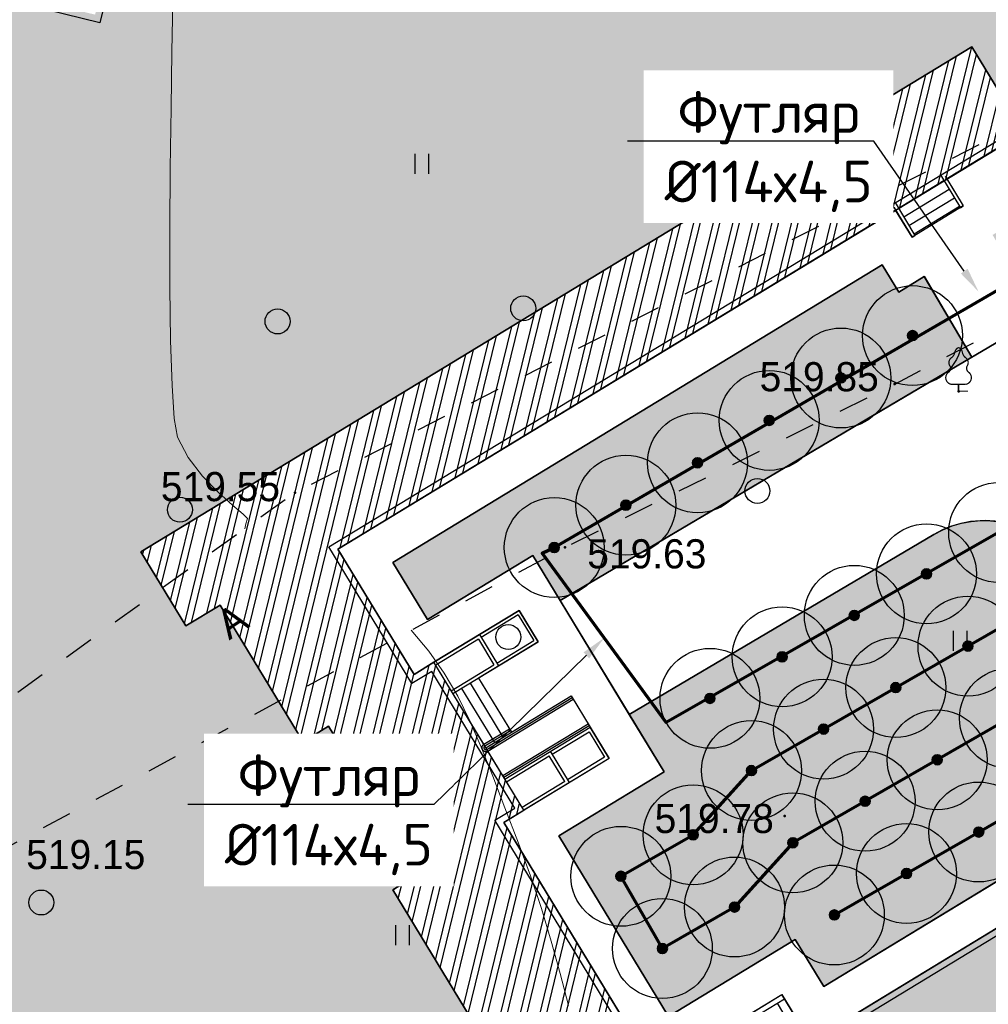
# Model space of a CAD drawing. Header units: millimetres. Extents: x -76021 to 1074922, y 19208 to 400534.
# Tile 67 of 109: x 169546 to 198638, y 236961 to 266519. Entities that reach past the tile are written whole.
import ezdxf
from ezdxf import colors
from ezdxf.entities.mleader import LeaderData, LeaderLine
from ezdxf.math import Vec2, Vec3

# ---------------------------------------------------------------- set-up
doc = ezdxf.new("R2010")
doc.units = ezdxf.units.MM
doc.linetypes.add('Д_ТРОТ_ТРУБА', pattern=[3, 1.5, -1.5])
doc.linetypes.add('ДОРОГИ_СТРОЯЩ', pattern=[9, 8, -1])
for name, color, linetype in [('(004) Точки рельефа', 7, 'Continuous'), ('(022) Возд. Линии', 7, 'Continuous'), ('(025) Дорога', 7, 'Continuous'), ('(031) Горизонтали', 42, 'Continuous'), ('(036) Растительность', 7, 'Continuous'), ('(038) Деревья', 7, 'Continuous')]:
    doc.layers.add(name, color=color, linetype=linetype)
doc.layers.add('В3', color=5, linetype='производственный водопровод', lineweight=50)
doc.styles.add('BM-431', font='txt')
doc.styles.add('D-431', font='txt')
doc.styles.add('GOST', font='isocpeur.ttf')
doc.styles.get("Standard").update_dxf_attribs({"font": 'arial.ttf'})
doc.linetypes.add('производственный водопровод', pattern='A,5,-0.5,["В3",Standard,S=0.7,R=0,X=0,Y=-0.35],-2', length=7.5)

# ---------------------------------------------------------------- blocks, each defined once
blk = doc.blocks.new('A$C2cdd6916')
h = blk.add_hatch(color=1)
h.dxf.hatch_style = 1
h.paths.add_polyline_path([(16401.238, -4652.593), (12042.877, -7301.119), (10692.648, -5079.21), (11718.144, -4456.027), (9225.414, -354.04), (9994.537, 113.347), (7294.079, 4557.166), (6524.956, 4089.779), (4032.226, 8191.765), (3006.729, 7568.583), (1656.5, 9790.492), (26610.253, 24954.602), (28168.21, 22390.86), (31159.242, 24208.476), (35090.313, 26597.342), (27092.803, 39757.883), (26750.971, 39550.156), (23865.782, 40254.206), (20705.813, 41025.308), (19934.711, 37865.339), (16774.743, 38636.441), (16003.641, 35476.472), (12843.672, 36247.575), (12072.57, 33087.606), (8912.601, 33858.708), (8141.499, 30698.739), (4981.531, 31469.841), (4210.429, 28309.873), (1050.46, 29080.975), (279.358, 25921.006), (-2880.611, 26692.108), (-3651.713, 23532.14), (-4355.763, 20646.951), (-16319.891, 13376.488), (-19205.079, 14080.537), (-22365.048, 14851.639), (-23136.15, 11691.671), (-26296.119, 12462.773), (-27067.221, 9302.804), (-30227.189, 10073.906), (-30998.291, 6913.938), (-34158.26, 7685.04), (-34929.362, 4525.071), (-38089.331, 5296.173), (-38860.433, 2136.205), (-42020.401, 2907.307), (-42791.503, -252.662), (-45951.472, 518.44), (-46722.574, -2641.528), (-47426.624, -5526.717), (-47768.456, -5734.445), (-39770.946, -18894.986), (-32848.844, -14688.503), (-34406.8, -12124.761), (-9453.047, 3039.348), (-8102.818, 817.438), (-9128.315, 194.256), (-6635.585, -3907.731), (-7404.707, -4375.118), (-4704.249, -8818.937), (-3935.127, -8351.55), (-1442.396, -12453.537), (-416.9, -11830.354), (933.329, -14052.264), (-3425.032, -16700.79), (-1867.075, -19264.531), (-17591.358, -28819.998), (-15929.538, -31554.655), (-15758.622, -31450.792), (-14927.712, -32818.121), (-15440.46, -33129.712), (-13674.776, -36035.286), (-13162.028, -35723.695), (-12331.118, -37091.024), (-12502.034, -37194.887), (-12294.306, -37536.72), (-10840.214, -39929.545), (952.998, -32762.946), (1160.726, -33104.778), (5091.797, -30715.911), (5507.252, -31399.576), (10207.445, -28543.322), (9791.99, -27859.658), (12013.899, -26509.429), (12844.81, -27876.758), (18826.874, -24241.526), (17995.963, -22874.197), (20217.873, -21523.968), (20633.328, -22207.633), (25333.521, -19351.379), (24918.066, -18667.715), (28849.137, -16278.848), (28641.409, -15937.016), (40434.621, -8770.416), (38772.801, -6035.759), (38601.885, -6139.622), (37770.975, -4772.293), (38283.723, -4460.702), (36518.039, -1555.128), (36005.291, -1866.719), (35174.381, -499.39), (35345.297, -395.527), (35137.569, -53.694), (33683.477, 2339.131), (17959.194, -7216.335)])
h = blk.add_hatch()
h.set_pattern_fill('ANSI32', color=1, scale=60, angle=31.2865699)
h.set_pattern_definition([(76.28657, (-422045.4, -371330.9), (-555.2086, 135.48314), []), (76.28657, (-421815.2, -371191), (-555.2086, 135.48314), [])])
edge = h.paths.add_edge_path()
edge.add_line((12558.278, 1671.303), (13156.485, 2034.826))
edge.add_line((13156.485, 2034.826), (12076.302, 3812.354))
edge.add_arc((12013.983, 3914.903), 120, 121.2865699, 301.2865699, ccw=False)
edge.add_line((11951.665, 4017.453), (10456.027, 6478.645))
edge.add_line((10456.027, 6478.645), (9857.821, 6115.122))
edge.add_line((9857.821, 6115.122), (7572.818, 9875.277))
edge.add_line((7572.818, 9875.277), (28168.21, 22390.86))
edge.add_line((28168.21, 22390.86), (26610.253, 24954.602))
edge.add_line((26610.253, 24954.602), (1656.5, 9790.492))
edge.add_line((1656.5, 9790.492), (3006.729, 7568.583))
edge.add_line((3006.729, 7568.583), (4032.226, 8191.765))
edge.add_line((4032.226, 8191.765), (6524.956, 4089.779))
edge.add_line((6524.956, 4089.779), (7294.079, 4557.166))
edge.add_line((7294.079, 4557.166), (9994.537, 113.347))
edge.add_line((9994.537, 113.347), (9225.414, -354.04))
edge.add_line((9225.414, -354.04), (11718.144, -4456.027))
edge.add_line((11718.144, -4456.027), (10692.648, -5079.21))
edge.add_line((10692.648, -5079.21), (12042.877, -7301.119))
edge.add_line((12042.877, -7301.119), (16401.238, -4652.593))
edge.add_line((16401.238, -4652.593), (12558.278, 1671.303))
edge = h.paths.add_edge_path()
edge.add_line((-3935.127, -8351.55), (-4704.249, -8818.937))
edge.add_line((-4704.249, -8818.937), (-7404.707, -4375.118))
edge.add_line((-7404.707, -4375.118), (-6635.585, -3907.731))
edge.add_line((-6635.585, -3907.731), (-9128.315, 194.256))
edge.add_line((-9128.315, 194.256), (-8102.818, 817.438))
edge.add_line((-8102.818, 817.438), (-9453.047, 3039.348))
edge.add_line((-9453.047, 3039.348), (-34406.8, -12124.761))
edge.add_line((-34406.8, -12124.761), (-32848.844, -14688.503))
edge.add_line((-32848.844, -14688.503), (-12253.452, -2172.92))
edge.add_line((-12253.452, -2172.92), (-9968.449, -5933.074))
edge.add_line((-9968.449, -5933.074), (-10566.655, -6296.598))
edge.add_line((-10566.655, -6296.598), (-9071.017, -8757.79))
edge.add_arc((-9008.699, -8860.339), 120, -58.7134301, 121.2865699, ccw=False)
edge.add_line((-8946.381, -8962.889), (-7866.197, -10740.417))
edge.add_line((-7866.197, -10740.417), (-7267.991, -10376.893))
edge.add_line((-7267.991, -10376.893), (-3425.032, -16700.79))
edge.add_line((-3425.032, -16700.79), (933.329, -14052.264))
edge.add_line((933.329, -14052.264), (-416.9, -11830.354))
edge.add_line((-416.9, -11830.354), (-1442.396, -12453.537))
edge.add_line((-1442.396, -12453.537), (-3935.127, -8351.55))
h.paths.add_polyline_path([(41974.214, 4100.856), (35137.569, -53.694), (35345.297, -395.527), (35174.381, -499.39), (36005.291, -1866.719), (36518.039, -1555.128), (38283.723, -4460.702), (37770.975, -4772.293), (38601.885, -6139.622), (38772.801, -6035.759), (38980.529, -6377.591), (45817.173, -2223.04)])
h.paths.add_polyline_path([(-15440.46, -33129.712), (-14927.712, -32818.121), (-15758.622, -31450.792), (-15929.538, -31554.655), (-16137.265, -31212.823), (-22973.91, -35367.374), (-19130.951, -41691.27), (-12294.306, -37536.72), (-12502.034, -37194.887), (-12331.118, -37091.024), (-13162.028, -35723.695), (-13674.776, -36035.286)])
h.paths.add_polyline_path([(22981.424, -31078.171), (16999.36, -34713.402), (12844.81, -27876.758), (18826.874, -24241.526)])
h.paths.add_polyline_path([(31886.288, 23012.063), (28895.256, 21194.447), (28168.21, 22390.86), (31159.242, 24208.476)])
h.paths.add_polyline_path([(-35112.829, -17702.532), (-32121.797, -15884.916), (-32848.844, -14688.503), (-35839.876, -16506.119)])
at = {"color": 1}
for p, q in [((25671.52, 21107.683), (26268.737, 20124.916)), ((25808.91, 21074.157), (26354.195, 20176.848)), ((24270.665, 20139.383), (24815.95, 19242.074)), ((24304.192, 20276.773), (24901.408, 19294.006)), ((26268.737, 20124.916), (26354.195, 20176.848)), ((24815.95, 19242.074), (24901.408, 19294.006)), ((12045.143, 3863.629), (14608.884, 5421.585)), ((12076.302, 3812.354), (14640.043, 5370.31)), ((11951.665, 4017.453), (12720.788, 4484.84)), ((12522.916, 3077.415), (15086.658, 4635.371)), ((12522.916, 3077.415), (15086.658, 4635.371)), ((12554.075, 3026.14), (15117.817, 4584.096)), ((12554.075, 3026.14), (15117.817, 4584.096)), ((11982.824, 3966.178), (12751.947, 4433.565))]:
    blk.add_line(p, q, dxfattribs=at)
for p, q in [((24563.851, 19849.483), (25931.18, 20680.393)), ((24719.647, 19593.109), (26086.976, 20424.019)), ((24875.442, 19336.735), (26242.771, 20167.645)), ((13019.769, 8036.602), (10456.027, 6478.645)), ((12986.243, 7899.212), (11875.288, 7224.097)), ((11789.83, 7172.165), (10507.959, 6393.187)), ((11027.278, 5538.607), (13591.019, 7096.563)), ((12342.675, 6454.975), (13453.63, 7130.089)), ((10975.346, 5624.065), (12257.217, 6403.043)), ((12013.983, 3914.903), (14577.725, 5472.86)), ((12585.234, 2974.865), (15148.976, 4532.821)), ((12585.234, 2974.865), (15148.976, 4532.821)), ((14004.495, 3720.317), (15115.45, 4395.431)), ((14004.495, 3720.317), (15115.45, 4395.431)), ((15115.45, 4395.431), (15582.837, 3626.309)), ((12637.166, 2889.407), (13919.037, 3668.385)), ((12637.166, 2889.407), (13919.037, 3668.385)), ((15720.227, 3592.783), (13156.485, 2034.826)), ((15582.837, 3626.309), (14471.882, 2951.194)), ((14386.424, 2899.262), (13104.553, 2120.284)), ((17102.318, -5806.277), (20905.202, -3495.308)), ((21762.078, -4905.366), (20905.202, -3495.308)), ((17180.216, -5934.464), (20983.099, -3623.495)), ((21548.433, -5035.196), (20769.454, -3753.325))]:
    blk.add_line(p, q)
for points in [[(38283.723, -4460.702), (36518.039, -1555.128), (36005.291, -1866.719), (35174.381, -499.39), (35345.297, -395.527), (33683.477, 2339.131), (17959.194, -7216.335), (12558.278, 1671.303), (13156.485, 2034.826), (10456.027, 6478.645), (9857.821, 6115.122), (7572.818, 9875.277), (35090.313, 26597.342)], [(11718.144, -4456.027), (9225.414, -354.04), (9994.537, 113.347), (7294.079, 4557.166), (6524.956, 4089.779), (4032.226, 8191.765), (3006.729, 7568.583), (1656.5, 9790.492), (26610.253, 24954.602), (28168.21, 22390.86), (31159.242, 24208.476), (35090.313, 26597.342)], [(38283.723, -4460.702), (36518.039, -1555.128), (36005.291, -1866.719), (35174.381, -499.39), (35345.297, -395.527), (35137.569, -53.694), (33683.477, 2339.131), (17959.194, -7216.335)], [(25775.384, 20936.767), (24408.055, 20105.857)], [(13591.019, 7096.563), (13019.769, 8036.602)], [(12986.243, 7899.212), (13453.63, 7130.089)], [(11789.83, 7172.165), (12257.217, 6403.043)], [(11823.356, 7309.555), (12394.607, 6369.517)], [(11796.4, 6005.994), (12783.106, 4382.29)], [(11283.652, 5694.402), (12270.358, 4070.699)], [(11540.026, 5850.198), (12526.732, 4226.495)], [(14577.725, 5472.86), (15148.976, 4532.821)], [(15720.227, 3592.783), (15148.976, 4532.821)], [(14386.424, 2899.262), (13919.037, 3668.385)], [(14386.424, 2899.262), (13919.037, 3668.385)], [(14523.814, 2865.736), (13952.563, 3805.775)], [(14523.814, 2865.736), (13952.563, 3805.775)]]:
    blk.add_lwpolyline(points)
at = {"color": 2, "lineweight": 30}
for points in [[(1197.345, 28839.263), (426.243, 25679.294), (-2733.725, 26450.396)], [(38008.943, -4393.65), (36450.987, -1829.908), (35938.239, -2141.499), (34899.601, -432.338), (35070.517, -328.474), (33616.424, 2064.351), (17892.142, -7491.115), (12283.499, 1738.355), (12881.705, 2101.879), (10388.975, 6203.865), (9790.768, 5840.342), (7298.038, 9942.329), (34815.533, 26664.395)]]:
    blk.add_lwpolyline(points, dxfattribs=at)
blk.add_lwpolyline([(12558.278, 1671.303), (13156.485, 2034.826), (12076.302, 3812.354, -1), (11951.665, 4017.453), (10456.027, 6478.645), (9857.821, 6115.122), (7572.818, 9875.277), (28168.21, 22390.86), (26610.253, 24954.602), (1656.5, 9790.492), (3006.729, 7568.583), (4032.226, 8191.765), (6524.956, 4089.779), (7294.079, 4557.166), (9994.537, 113.347), (9225.414, -354.04), (11718.144, -4456.027), (10692.648, -5079.21), (12042.877, -7301.119), (16401.238, -4652.593)], format="xyb", close=True)
at = {"color": 1}
for radius in [120, 60]:
    blk.add_arc((12013.983, 3914.903), radius, 121.2865699, 301.2865699, dxfattribs=at)
blk = doc.blocks.new('d')
at = {"layer": '(038) Деревья'}
blk.add_ellipse((0, 0), major_axis=(0.265, 0.265), ratio=1, start_param=5.497787, end_param=11.780972, dxfattribs=at)
blk = doc.blocks.new('I04010')
for p, q in [((-0.412273, 0.007146), (-0.412273, 1.207146)), ((0.387727, 1.207146), (0.387727, 0.007146))]:
    blk.add_line(p, q)
blk = doc.blocks.new('karagach-flat-45')
at = {"layer": '(038) Деревья', "const_width": 0.0375}
for points in [[(0, 1.312, 0.246034), (-0.117, 1.159, 0.489079)], [(0, 1.312, -0.246034), (0.117, 1.159, -0.489079)], [(-0.208, 1.009, 0.430853), (-0.255, 0.753, 0.548276)], [(-0.208, 1.009, 0.181567), (-0.117, 1.159, 0.303004)], [(0.208, 1.009, -0.181567), (0.117, 1.159, -0.303004)], [(0.208, 1.009, -0.430853), (0.255, 0.753, -0.548276)], [(-0.315, 0.559, 0.383603), (-0.255, 0.753, 0.352912)], [(0.315, 0.559, -0.383603), (0.255, 0.753, -0.352912)], [(-0.315, 0.559, 0.626949), (-0.218, 0.206, 0.702465)], [(0.315, 0.559, -0.626949), (0.218, 0.206, -0.702465)]]:
    blk.add_lwpolyline(points, format="xyb", dxfattribs=at)
for points in [[(0, 0.206), (-0.218, 0.206)], [(0, 0), (0, 0.206)], [(0, 0.206), (0.218, 0.206)], [(0, 0), (0.281, 0)]]:
    blk.add_lwpolyline(points, dxfattribs=at)
at = {"layer": '(038) Деревья'}
blk.add_lwpolyline([(0, 0), (0, 0.206)], dxfattribs=at)
blk = doc.blocks.new('A$C05d28b1e')
at = {"layer": '(004) Точки рельефа', "color": 7, "linetype": 'ByBlock', "lineweight": -2}
for p in [(-78921, 50853), (-77004, 50641), (-96929, 47597), (-88825, 45949), (-82227, 37892)]:
    blk.add_point(p, dxfattribs=at)
at = {"layer": '(025) Дорога', "linetype": 'Д_ТРОТ_ТРУБА', "ltscale": 600, "flags": 128}
blk.add_lwpolyline([(27459, 120222), (8937, 104733), (7549, 103433), (-2273, 96670), (-15702, 86137), (-17767, 85381), (-18644, 85674), (-40043, 104576), (-45955, 113584), (-51231, 109005), (-44895, 102103), (-42025, 99008), (-25117, 82841), (-25117, 81951), (-25407, 81084), (-32229, 76172), (-32639, 76060), (-33388, 76495), (-37188, 78427), (-42918, 74170), (-43534, 73566), (-56171, 68379), (-72915, 59805), (-96929, 47597), (-121278, 30068), (-138829, 14906), (-139804, 14024), (-138021, 12053), (-129914, 19516), (-105640, 36924), (-88825, 45949), (-78921, 50853), (-56719, 62542), (-42094, 71045), (-39916, 71829), (-37271, 72176), (-35503, 71928), (-34406, 71614), (-29497, 64248), (-29370, 62878), (-30300, 61153), (-32643, 58416), (-31513, 56567), (-31513, 56567), (-31513, 56567)], dxfattribs=at)
at = {"layer": '(031) Горизонтали', "color": 42, "linetype": 'Continuous', "lineweight": 0, "ltscale": 600}
for points in [[(-98444, 46507), (-98406, 46657), (-98362, 46815), (-98493, 46949), (-98812, 47221), (-99243, 47609), (-99711, 48091), (-100141, 48648), (-100457, 49257), (-100557, 49819), (-100627, 50816), (-100669, 52158), (-100689, 53752), (-100691, 55508), (-100679, 57335), (-100657, 59142), (-100629, 60837), (-100601, 62330)], [(-88715, 32196), (-88966, 33157), (-89237, 34129), (-89532, 35110), (-89859, 36094), (-90223, 37078), (-90630, 38129), (-90995, 39084), (-91340, 39953), (-91684, 40750), (-92047, 41487), (-92449, 42178), (-92910, 42833), (-93449, 43467)]]:
    blk.add_lwpolyline(points, dxfattribs=at)
at = {"layer": '(022) Возд. Линии', "xscale": 1000, "yscale": 1000, "zscale": 1000}
blk.add_blockref('karagach-flat-45', (-77004, 50641), dxfattribs=at)
at = {"layer": '(036) Растительность', "linetype": 'Continuous', "xscale": 500, "yscale": 500, "zscale": 500}
for p in [(-93115, 57167), (-76950, 42847), (-93700, 34005)]:
    blk.add_blockref('I04010', p, dxfattribs=at)
at = {"layer": '(038) Деревья', "linetype": 'Continuous', "xscale": 1000, "yscale": 1000, "zscale": 1000}
for p in [(-79752, 57963), (-90079, 53126), (-97457, 52735), (-83045, 47648), (-100390, 47084), (-90529, 43261), (-97708, 39103), (-104554, 35292)]:
    blk.add_blockref('d', p, dxfattribs=at)
at = {"layer": '(004) Точки рельефа', "linetype": 'ByBlock', "char_height": 875, "attachment_point": 4, "style": 'D-431'}
for s, insert in [('519.85', (-82979, 51070)), ('519.55', (-100962, 47771)), ('519.63', (-88156, 45753)), ('519.78', (-86132, 37808)), ('519.15', (-105006, 36726))]:
    blk.add_mtext(s, dxfattribs=dict(at, insert=insert))
at = {"layer": '(025) Дорога', "linetype": 'ДОРОГИ_СТРОЯЩ', "style": 'BM-431'}
blk.add_text('A', height=875, rotation=33.7761, dxfattribs=at).set_placement((-98910, 43156))
blk = doc.blocks.new('фонтан разбрызгиватель')
h = blk.add_hatch(color=256)
h.dxf.hatch_style = 1
h.set_gradient(color1=(0, 0, 255), color2=(0, 0, 255), tint=1)
h.paths.add_polyline_path([(150, 0, 1), (-150, 0, 1)])
at = {"lineweight": 35}
blk.add_circle((0, 0), 150, dxfattribs=at)

msp = doc.modelspace()

# ---------------------------------------------------------------- block references
at = {"color": 5, "lineweight": 50}
msp.add_blockref('A$C05d28b1e', (274748.019, 204725.492), dxfattribs=at)

# ---------------------------------------------------------------- next in the draw order: hatches: boundary and pattern name
at = {"true_color": 0xbdffbd, "transparency": 33554687}
h = msp.add_hatch(color=254, dxfattribs=at)
h.dxf.hatch_style = 1
h.paths.add_polyline_path([(214820.88, 216948.725), (217126.116, 218322.021), (215603.663, 220877.635), (209171.331, 217045.709), (215496.664, 206427.905), (221928.995, 210259.83), (220406.542, 212815.444), (218101.307, 211442.149)], flags=16)
h.paths.add_polyline_path([(224023.649, 225893.664), (217321.878, 221901.225), (218844.331, 219345.611), (221149.566, 220718.907), (224429.993, 215212.33), (222124.757, 213839.035), (223647.21, 211283.421), (230348.982, 215275.86)], flags=16)
h.paths.add_polyline_path([(198145.918, 256389.508), (196714.622, 258810.696), (195945.576, 258343.355), (195452.223, 259155.207), (180753.437, 250222.923), (181792.074, 248513.762), (184954.022, 250435.242), (185778.519, 249078.468)], flags=17)
h.paths.add_polyline_path([(112361.948, 220188.45), (111031.926, 219380.211), (111784.936, 218141.073), (110930.404, 217621.783), (111501.659, 216681.738), (112356.234, 217201.053), (113109.244, 215961.915), (114308.017, 216690.396)], flags=17)
h.paths.add_polyline_path([(105307.447, 232868.899), (103501.698, 231771.566), (104254.708, 230532.428), (103400.281, 230013.202), (108385.746, 221809.221), (109240.278, 222328.51), (109993.288, 221089.372), (111388.913, 221937.478)], flags=17)
h.paths.add_polyline_path([(156979.321, 232925.067), (156752.863, 233297.721), (159914.811, 235219.201), (158876.174, 236928.362), (144177.388, 227996.078), (144670.741, 227184.227), (143901.694, 226716.886), (144568.743, 225588.502)], flags=17)
h.paths.add_polyline_path([(142502.741, 224367.177), (141850.549, 225470.429), (141081.502, 225003.088), (140588.149, 225814.939), (140331.775, 225659.144), (141058.822, 224462.731), (136016.796, 221398.75), (135886.966, 221612.395), (132969.513, 219839.492), (133454.857, 219018.482)], flags=17)
edge = h.paths.add_edge_path(flags=17)
edge.add_line((209900.143, 266779.777), (204300.545, 276526.419))
edge.add_line((204300.545, 276526.419), (202947.914, 275704.44))
edge.add_line((202947.914, 275704.44), (208270.931, 266944.989))
edge.add_line((208270.931, 266944.989), (204339.861, 264556.123))
edge.add_line((204339.861, 264556.123), (205066.907, 263359.71))
edge.add_line((205066.907, 263359.71), (200024.882, 260295.729))
edge.add_line((200024.882, 260295.729), (199297.835, 261492.142))
edge.add_line((199297.835, 261492.142), (199041.461, 261336.346))
edge.add_line((199041.461, 261336.346), (199534.814, 260524.494))
edge.add_line((199534.814, 260524.494), (198765.767, 260057.154))
edge.add_line((198765.767, 260057.154), (200211.92, 257610.833))
edge.add_line((200211.92, 257610.833), (208825.536, 262702.809))
edge.add_arc((207298.879, 265285.311), 3000, 300.5896345, 389.8780372)
edge = h.paths.add_edge_path(flags=17)
edge.add_line((103051.568, 200547.289), (115708.556, 208238.796))
edge.add_arc((114150.599, 210802.537), 3000, 301.2865698, 389.0884551)
edge.add_line((116772.21, 212261.015), (115281.052, 214941.368))
edge.add_line((115281.052, 214941.368), (114147.882, 214252.754))
edge.add_line((114147.882, 214252.754), (114900.892, 213013.616))
edge.add_line((114900.892, 213013.616), (114046.317, 212494.3))
edge.add_line((114046.317, 212494.3), (114409.79, 211896.176))
edge.add_line((114409.79, 211896.176), (101761.821, 204210.15))
edge.add_line((101761.821, 204210.15), (101398.406, 204808.177))
edge.add_line((101398.406, 204808.177), (100543.808, 204288.848))
edge.add_line((100543.808, 204288.848), (99790.798, 205527.986))
edge.add_line((99790.798, 205527.986), (97397.99, 204073.904))
edge.add_line((97397.99, 204073.904), (98929.869, 201553.074))
edge.add_arc((101493.611, 203111.031), 3000, 211.2865698, 301.2865698)
h.paths.add_polyline_path([(97999.15, 208476.285), (98853.749, 208995.615), (98282.494, 209935.661), (97427.851, 209416.305), (96674.841, 210655.443), (94282.077, 209201.388), (96359.352, 205783.065), (98752.16, 207237.147)], flags=17)
h.paths.add_polyline_path([(90752.371, 222327.079), (89897.624, 221807.659), (89144.614, 223046.798), (86751.954, 221592.806), (93243.44, 210910.549), (95636.204, 212364.604), (94883.194, 213603.742), (95737.836, 214123.098)], flags=17)
edge = h.paths.add_edge_path(flags=17)
edge.add_line((100492.154, 234798.756), (100855.623, 234200.64))
edge.add_line((100855.623, 234200.64), (101710.05, 234719.865))
edge.add_line((101710.05, 234719.865), (102463.06, 233480.727))
edge.add_line((102463.06, 233480.727), (104334.413, 234617.926))
edge.add_line((104334.413, 234617.926), (103714.557, 235732.115))
edge.add_arc((101092.946, 234273.637), 3000, 29.0884551, 121.2865698)
edge.add_line((99534.99, 236837.379), (85997.641, 228610.887))
edge.add_arc((87555.597, 226047.145), 3000, 121.2865698, 211.2865698)
edge.add_line((84991.856, 224489.189), (85713.317, 223301.967))
edge.add_line((85713.317, 223301.967), (88105.976, 224755.959))
edge.add_line((88105.976, 224755.959), (87352.966, 225995.097))
edge.add_line((87352.966, 225995.097), (88207.713, 226514.517))
edge.add_line((88207.713, 226514.517), (87844.185, 227112.731))
edge.add_line((87844.185, 227112.731), (100492.154, 234798.756))
edge = h.paths.add_edge_path(flags=17)
edge.add_line((206429.526, 217740.334), (224718.274, 228635.469))
edge.add_line((224718.274, 228635.469), (228392.671, 222467.567))
edge.add_line((228392.671, 222467.567), (233629.64, 225476.287))
edge.add_line((233629.64, 225476.287), (230763.019, 230465.919))
edge.add_arc((228161.755, 228971.453), 3000, 29.8780372, 120.0993966)
edge.add_line((226657.251, 231566.923), (203230.482, 217987.23))
edge.add_arc((204734.987, 215391.76), 3000, 120.0993966, 209.6273998)
edge.add_line((202127.211, 213908.687), (205080.543, 208715.666))
edge.add_line((205080.543, 208715.666), (210103.883, 211572.499))
edge.add_line((210103.883, 211572.499), (206429.526, 217740.334))
edge = h.paths.add_edge_path(flags=17)
edge.add_line((215489.1, 196338.802), (220126.391, 198832.989))
edge.add_arc((218705.336, 201475.072), 3000, 298.2737705, 330.6005223)
edge.add_line((221318.991, 200002.384), (224444.814, 205549.945))
edge.add_arc((227058.469, 204077.258), 3000, 120.9636572, 150.6005223, ccw=False)
edge.add_line((225514.986, 206649.739), (237068.791, 213581.994))
edge.add_arc((235525.308, 216154.476), 3000, 300.9636572, 389.8780372)
edge.add_line((238126.571, 217648.942), (236200.481, 221001.489))
edge.add_line((236200.481, 221001.489), (234625.951, 223742.111))
edge.add_line((234625.951, 223742.111), (229416.389, 220749.137))
edge.add_line((229416.389, 220749.137), (233090.787, 214581.235))
edge.add_line((233090.787, 214581.235), (214802.04, 203686.1))
edge.add_line((214802.04, 203686.1), (211127.682, 209853.934))
edge.add_line((211127.682, 209853.934), (206069.258, 206977.149))
edge.add_line((206069.258, 206977.149), (211460.269, 197497.812))
edge.add_arc((214068.044, 198980.885), 3000, 209.6273998, 298.2737705)
edge = h.paths.add_edge_path(flags=17)
edge.add_line((194192.973, 196985.951), (199241.318, 187599.865))
edge.add_line((199241.318, 187599.865), (206679.698, 191600.629))
edge.add_arc((205258.643, 194242.712), 3000, 298.2737705, 389.6273998)
edge.add_line((207866.419, 195725.785), (202800.909, 204632.774))
edge.add_line((202800.909, 204632.774), (195139.317, 200275.536))
edge.add_arc((192052.271, 199382.7), 3213.567, 0, 16.130926, ccw=False)
edge.add_arc((192052.271, 199382.7), 3213.567, 311.7702443, 360, ccw=False)
edge = h.paths.add_edge_path(flags=17)
edge.add_line((190745.269, 183030.23), (197920.277, 186889.338))
edge.add_line((197920.277, 186889.338), (192871.931, 196275.424))
edge.add_arc((192052.271, 199382.7), 3213.567, 223.1238736, 284.7772966, ccw=False)
edge.add_line((189706.76, 197185.977), (182063.185, 192838.986))
edge.add_line((182063.185, 192838.986), (186682.131, 184251.258))
edge.add_arc((189324.213, 185672.313), 3000, 208.2737705, 298.2737705)
edge = h.paths.add_edge_path(flags=17)
edge.add_line((189911.568, 201779.449), (188415.098, 204561.747))
edge.add_line((188415.098, 204561.747), (188128.985, 204387.879))
edge.add_line((188128.985, 204387.879), (185951.459, 207971.174))
edge.add_line((185951.459, 207971.174), (179296.89, 204113.749))
edge.add_arc((180801.395, 201518.279), 3000, 120.0993966, 208.2737705)
edge.add_line((178159.312, 200097.223), (181352.459, 194160.396))
edge.add_line((181352.459, 194160.396), (188965.224, 198489.865))
edge.add_arc((192052.271, 199382.7), 3213.567, 180, 196.130926, ccw=False)
edge.add_arc((192052.271, 199382.7), 3213.567, 131.7702443, 180, ccw=False)
edge = h.paths.add_edge_path(flags=17)
edge.add_line((202059.373, 205936.662), (198690.902, 211859.646))
edge.add_arc((196083.126, 210376.573), 3000, 29.6273998, 120.0993966)
edge.add_line((194578.621, 212972.043), (194085.678, 212686.301))
edge.add_line((194085.678, 212686.301), (196162.043, 209269.476))
edge.add_line((196162.043, 209269.476), (189698.743, 205341.803))
edge.add_line((189698.743, 205341.803), (191232.61, 202489.977))
edge.add_arc((192052.271, 199382.7), 3213.567, 43.1238736, 104.7772966, ccw=False)
edge.add_line((194397.781, 201579.424), (202059.373, 205936.662))
edge = h.paths.add_edge_path(flags=17)
edge.add_line((164213.301, 219576.775), (163356.425, 220986.833))
edge.add_line((163356.425, 220986.833), (167159.309, 223297.802))
edge.add_line((167159.309, 223297.802), (163861.634, 228724.388))
edge.add_line((163861.634, 228724.388), (160699.686, 226802.909))
edge.add_line((160699.686, 226802.909), (159056.75, 229506.492))
edge.add_line((159056.75, 229506.492), (146556.018, 222116.632))
edge.add_arc((148266.262, 219651.868), 3000, 124.755902, 210.5896345)
edge.add_line((145683.76, 218125.211), (151374.674, 208498.427))
edge.add_line((151374.674, 208498.427), (153745.995, 209939.452))
edge.add_line((153745.995, 209939.452), (152291.902, 212332.277))
edge.add_line((152291.902, 212332.277), (164213.301, 219576.775))
h.paths.add_polyline_path([(183974.435, 211224.524), (183689.605, 211693.234), (183143.525, 212591.853), (182972.609, 212487.989), (183388.064, 211804.325), (176636.877, 207701.706), (176221.422, 208385.37), (172290.351, 205996.504), (172082.624, 206338.336), (160289.412, 199171.736), (158835.319, 201564.562), (156421.976, 200098.001), (158829.701, 195944.357)], flags=17)
edge = h.paths.add_edge_path(flags=17)
edge.add_line((138322.92, 217249.602), (127699.711, 210969.647))
edge.add_arc((129226.368, 208387.145), 3000, 120.5896345, 209.0884551)
edge.add_line((126604.758, 206928.667), (137798.028, 186808.79))
edge.add_arc((140419.639, 188267.268), 3000, 209.0884551, 301.2865699)
edge.add_line((141977.595, 185703.526), (155410.644, 193866.636))
edge.add_line((155410.644, 193866.636), (153002.92, 198020.28))
edge.add_line((153002.92, 198020.28), (151998.675, 197410.012))
edge.add_line((151998.675, 197410.012), (146909.35, 205784.901))
edge.add_line((146909.35, 205784.901), (147956.098, 206420.998))
edge.add_line((147956.098, 206420.998), (142240.424, 216089.668))
edge.add_arc((139657.921, 214563.011), 3000, 30.5896345, 116.4233669)
edge = h.paths.add_edge_path(flags=17)
edge.add_line((196998.758, 251064.703), (187855.948, 245659.892))
edge.add_line((187855.948, 245659.892), (188900.845, 243940.429))
edge.add_line((188900.845, 243940.429), (185738.897, 242018.95))
edge.add_line((185738.897, 242018.95), (189036.572, 236592.363))
edge.add_line((189036.572, 236592.363), (192839.455, 238903.332))
edge.add_line((192839.455, 238903.332), (193696.331, 237493.274))
edge.add_line((193696.331, 237493.274), (204596.178, 244108.099))
edge.add_line((204596.178, 244108.099), (201107.919, 250008.859))
edge.add_arc((198525.416, 248482.202), 3000, 30.5896345, 120.589661)
edge = h.paths.add_edge_path(flags=17)
edge.add_arc((212280.818, 256613.765), 3000, 29.8780372, 120.5896345)
edge.add_line((210754.161, 259196.267), (205607.1, 256153.561))
edge.add_arc((207133.758, 253571.058), 3000, 120.5896345, 210.5896345)
edge.add_line((204551.255, 252044.401), (208039.514, 246143.641))
edge.add_line((208039.514, 246143.641), (209464.396, 243798.885))
edge.add_line((209464.396, 243798.885), (213908.468, 246499.496))
edge.add_line((213908.468, 246499.496), (215414.178, 244021.729))
edge.add_line((215414.178, 244021.729), (221098.712, 247287.582))
edge.add_line((221098.712, 247287.582), (214882.081, 258108.231))
edge = h.paths.add_edge_path(flags=17)
edge.add_line((225781.428, 239136.861), (223091.333, 243819.231))
edge.add_line((223091.333, 243819.231), (217492.082, 240602.374))
edge.add_line((217492.082, 240602.374), (218997.792, 238124.607))
edge.add_line((218997.792, 238124.607), (214553.973, 235424.149))
edge.add_line((214553.973, 235424.149), (217362.49, 230802.51))
edge.add_line((217362.49, 230802.51), (224684.669, 235046.925))
edge.add_arc((223180.164, 237642.395), 3000, 300.0993966, 389.8780372)
h.paths.add_polyline_path([(213901.12, 228796.072), (212589.744, 230954.048), (201822.028, 224410.631), (202029.756, 224068.799), (198098.685, 221679.932), (198514.14, 220996.268), (191762.953, 216893.649), (191347.498, 217577.313), (191176.582, 217473.45), (192007.956, 216105.357)], flags=17)
h.paths.add_polyline_path([(220749.615, 219078.231), (222796.796, 215641.801), (218501.258, 213082.825), (216454.077, 216519.255)], flags=16)
edge = h.paths.add_edge_path(flags=17)
edge.add_line((126035.661, 228965.747), (124411.958, 227979.041))
edge.add_line((124411.958, 227979.041), (123678.889, 229185.364))
edge.add_line((123678.889, 229185.364), (116457.688, 225168.001))
edge.add_line((116457.688, 225168.001), (121741.495, 215670.37))
edge.add_arc((124363.106, 217128.847), 3000, 209.0884551, 300.5896345)
edge.add_line((125889.763, 214546.345), (132421.856, 218407.819))
edge.add_line((132421.856, 218407.819), (131358.679, 220206.296))
edge.add_line((131358.679, 220206.296), (126035.661, 228965.747))
edge = h.paths.add_edge_path(flags=17)
edge.add_line((181938.326, 178293.379), (154215.054, 163382.302))
edge.add_arc((152793.999, 166024.385), 3000, 209.0884551, 298.2737705, ccw=False)
edge.add_line((150172.388, 164565.907), (147155.126, 169989.43))
edge.add_line((147155.126, 169989.43), (155925.21, 174868.481))
edge.add_line((155925.21, 174868.481), (159609.911, 168683.283))
edge.add_line((159609.911, 168683.283), (174558.382, 177588.519))
edge.add_line((174558.382, 177588.519), (170873.948, 183773.268))
edge.add_line((170873.948, 183773.268), (179811.755, 188580.505))
edge.add_line((179811.755, 188580.505), (183159.353, 182356.517))
edge.add_arc((180517.27, 180935.462), 3000, -61.7262295, 28.2737705, ccw=False)
edge = h.paths.add_edge_path(flags=17)
edge.add_line((143726.855, 182085.873), (170853.271, 198570.284))
edge.add_arc((172411.227, 196006.543), 3000, 28.2737943, 121.2865699, ccw=False)
edge.add_line((175053.31, 197427.599), (178864.385, 190341.894))
edge.add_line((178864.385, 190341.894), (169849.375, 185493.133))
edge.add_line((169849.375, 185493.133), (166164.941, 191677.882))
edge.add_line((166164.941, 191677.882), (151216.47, 182772.646))
edge.add_line((151216.47, 182772.646), (154901.171, 176587.448))
edge.add_line((154901.171, 176587.448), (146182.807, 171737.17))
edge.add_line((146182.807, 171737.17), (142663.201, 178063.653))
edge.add_arc((145284.812, 179522.131), 3000, 121.2865699, 209.0884551, ccw=False)
h.paths.add_polyline_path([(165470.316, 188936.077), (160573.403, 186018.845), (162108.789, 183441.522), (164428.379, 184823.369), (167703.868, 179325.081), (165384.278, 177943.234), (166919.663, 175365.911), (171816.576, 178283.144)], flags=16)
h.paths.add_polyline_path([(163666.063, 176919.644), (161346.473, 175537.797), (158070.984, 181036.085), (160390.574, 182417.932), (158855.188, 184995.254), (153958.276, 182078.022), (160304.536, 171425.089), (165201.448, 174342.321)], flags=16)
h.paths.add_polyline_path([(164011.604, 183178.286), (159716.067, 180619.31), (161763.247, 177182.88), (166058.785, 179741.856)], flags=16)
edge = h.paths.add_edge_path()
edge.add_arc((140227.115, 162323.707), 3000, 15.9491425, 119.0884551)
edge.add_line((138768.637, 164945.318), (136829.47, 163866.504))
edge.add_line((136829.47, 163866.504), (119327.735, 195325.831))
edge.add_line((119327.735, 195325.831), (121949.346, 196784.309))
edge.add_arc((120490.868, 199405.919), 3000, 299.0884551, 389.0884551)
edge.add_line((123112.479, 200864.397), (121394.124, 203953.135))
edge.add_arc((118772.514, 202494.657), 3000, 29.0884551, 121.2865698)
edge.add_line((117214.557, 205058.399), (105296.474, 197815.916))
edge.add_arc((101661.242, 203797.981), 7000, 219.1121956, 301.2865698, ccw=False)
edge.add_line((96229.857, 199382.094), (151545.096, 115300.092))
edge.add_line((151545.096, 115300.092), (188931.737, 63929.746))
edge.add_line((188931.737, 63929.746), (189915.299, 64787.522))
edge.add_line((189915.299, 64787.522), (169182.689, 93274.739))
edge.add_line((169182.689, 93274.739), (148747.329, 143403.552))
edge.add_line((148747.329, 143403.552), (143111.633, 163148.059))
edge = h.paths.add_edge_path(flags=17)
edge.add_line((175632.157, 273670.074), (178792.126, 272898.972))
edge.add_line((178792.126, 272898.972), (179563.228, 276058.94))
edge.add_line((179563.228, 276058.94), (182723.196, 275287.838))
edge.add_line((182723.196, 275287.838), (183494.298, 278447.807))
edge.add_line((183494.298, 278447.807), (186654.267, 277676.705))
edge.add_line((186654.267, 277676.705), (187425.369, 280836.673))
edge.add_line((187425.369, 280836.673), (190585.338, 280065.571))
edge.add_line((190585.338, 280065.571), (191356.44, 283225.54))
edge.add_line((191356.44, 283225.54), (198084.502, 281583.744))
edge.add_line((198084.502, 281583.744), (199027.057, 282156.524))
edge.add_line((199027.057, 282156.524), (200507.115, 279720.969))
edge.add_line((200507.115, 279720.969), (201958.507, 280602.963))
edge.add_line((201958.507, 280602.963), (196948.467, 289323.425))
edge.add_arc((194347.203, 287828.959), 3000, 29.8780372, 120.054821)
edge.add_line((192844.718, 290425.598), (161940.601, 272543.65))
edge.add_arc((163443.086, 269947.011), 3000, 120.054821, 211.2865699)
edge.add_line((160879.344, 268389.054), (163966.909, 263308.22))
edge.add_line((163966.909, 263308.22), (164992.406, 263931.403))
edge.add_line((164992.406, 263931.403), (166082.975, 262136.783))
edge.add_line((166082.975, 262136.783), (166128.22, 262164.278))
edge.add_line((166128.22, 262164.278), (167770.016, 268892.341))
edge.add_line((167770.016, 268892.341), (170929.984, 268121.239))
edge.add_line((170929.984, 268121.239), (171701.086, 271281.207))
edge.add_line((171701.086, 271281.207), (174861.055, 270510.105))
edge.add_line((174861.055, 270510.105), (175632.157, 273670.074))
edge = h.paths.add_edge_path(flags=17)
edge.add_line((123057.358, 235990.61), (124699.154, 242718.672))
edge.add_line((124699.154, 242718.672), (127859.123, 241947.57))
edge.add_line((127859.123, 241947.57), (128630.225, 245107.539))
edge.add_line((128630.225, 245107.539), (131790.194, 244336.437))
edge.add_line((131790.194, 244336.437), (132561.296, 247496.406))
edge.add_line((132561.296, 247496.406), (135721.264, 246725.304))
edge.add_line((135721.264, 246725.304), (136492.366, 249885.272))
edge.add_line((136492.366, 249885.272), (139652.335, 249114.17))
edge.add_line((139652.335, 249114.17), (140423.437, 252274.139))
edge.add_line((140423.437, 252274.139), (143583.406, 251503.037))
edge.add_line((143583.406, 251503.037), (144354.508, 254663.005))
edge.add_line((144354.508, 254663.005), (147514.476, 253891.903))
edge.add_line((147514.476, 253891.903), (148285.578, 257051.872))
edge.add_line((148285.578, 257051.872), (155013.641, 255410.076))
edge.add_line((155013.641, 255410.076), (155058.886, 255437.571))
edge.add_line((155058.886, 255437.571), (153968.316, 257232.19))
edge.add_line((153968.316, 257232.19), (154993.813, 257855.372))
edge.add_line((154993.813, 257855.372), (151722.008, 263239.389))
edge.add_arc((149158.266, 261681.432), 3000, 31.2865699, 120.054821)
edge.add_line((147655.781, 264278.072), (127050.739, 252355.444))
edge.add_line((127050.739, 252355.444), (110148.558, 242575.39))
edge.add_arc((111651.043, 239978.751), 3000, 120.054821, 209.0884551)
edge.add_line((109029.432, 238520.273), (115485.369, 226915.741))
edge.add_line((115485.369, 226915.741), (122639.487, 230895.784))
edge.add_line((122639.487, 230895.784), (121971.16, 231995.57))
edge.add_line((121971.16, 231995.57), (123594.863, 232982.276))
edge.add_line((123594.863, 232982.276), (122114.804, 235417.83))
edge.add_line((122114.804, 235417.83), (123057.358, 235990.61))
edge = h.paths.add_edge_path(flags=17)
edge.add_arc((192052.271, 199382.7), 1697.054, -180, 0, ccw=False)
edge.add_arc((192052.271, 199382.7), 1697.054, 0, 180, ccw=False)
edge = h.paths.add_edge_path()
edge.add_line((194002.397, 100264.847), (182386.038, 90725.196))
edge.add_arc((180482.1, 93043.605), 3000, 216.0466202, 309.3937167, ccw=False)
edge.add_line((178056.485, 91278.275), (174519.792, 96137.795))
edge.add_arc((176945.407, 97903.125), 3000, 129.3937167, 216.0466202, ccw=False)
edge.add_line((175041.47, 100221.535), (186386.648, 109538.485))
edge.add_arc((188290.585, 107220.076), 3000, 39.3937167, 129.3937167, ccw=False)
edge.add_line((190608.995, 109124.013), (194416.869, 104487.194))
edge.add_arc((192098.46, 102583.257), 3000, -50.6062833, 39.3937167, ccw=False)
h.paths.add_polyline_path([(225909.097, 121284.113), (227170.774, 119739.025), (227174.817, 119742.344)], flags=17)
edge = h.paths.add_edge_path()
edge.add_line((164910.942, 145006.071), (257456.208, 212136.739))
edge.add_line((257456.208, 212136.739), (211777.921, 293532.009))
edge.add_line((211777.921, 293532.009), (209083.076, 291938.94))
edge.add_line((209083.076, 291938.94), (206029.762, 297103.944))
edge.add_line((206029.762, 297103.944), (208840.815, 298765.71))
edge.add_line((208840.815, 298765.71), (203746.138, 307844.042))
edge.add_line((203746.138, 307844.042), (75953.592, 230203.058))
edge.add_line((75953.592, 230203.058), (95229.836, 200902.177))
edge.add_line((95229.836, 200902.177), (78625.251, 228226.347))
edge.add_line((78625.251, 228226.347), (77404.852, 230234.611))
edge.add_line((77404.852, 230234.611), (82147.774, 233116.831))
edge.add_line((82147.774, 233116.831), (83368.174, 231108.566))
edge.add_line((83368.174, 231108.566), (103750.097, 243494.427))
edge.add_line((103750.097, 243494.427), (190841.405, 293887.785))
edge.add_arc((194347.203, 287828.959), 7000, 29.8780372, 120.054821, ccw=False)
edge.add_line((200416.818, 291316.046), (232723.42, 235083.273))
edge.add_line((232723.42, 235083.273), (241594.922, 219641.564))
edge.add_arc((235525.308, 216154.476), 7000, -59.0363428, 29.8780372, ccw=False)
edge.add_line((239126.768, 210152.019), (228480.382, 203764.213))
edge.add_arc((230023.865, 201191.732), 3000, 120.9636572, 150.6005223)
edge.add_line((227410.21, 202664.419), (225088.421, 198543.818))
edge.add_arc((217247.456, 202961.88), 9000, 298.2737705, 330.6005223, ccw=False)
edge.add_line((221510.622, 195035.632), (158759.568, 161284.717))
edge.add_arc((160180.623, 158642.634), 3000, 118.2737705, 165.4416731)
edge.add_line((157276.946, 159396.73), (154192.339, 147519.332))
edge.add_arc((157096.016, 146765.236), 3000, 165.4416731, 202.178608)
edge.add_line((154317.981, 145632.75), (170267.508, 106507.877))
edge.add_arc((173045.543, 107640.362), 3000, 202.178608, 309.3937167)
edge.add_line((174949.48, 105321.953), (183848.065, 112629.698))
edge.add_arc((181944.127, 114948.108), 3000, 309.3937167, 399.3937167)
edge.add_line((184262.537, 116852.045), (182358.6, 119170.454))
edge.add_line((182358.6, 119170.454), (184450.98, 120888.77))
edge.add_line((184450.98, 120888.77), (164910.942, 145006.071))
h.paths.add_polyline_path([(232804.518, 119188.799), (230271.781, 122278.038), (230269.76, 122276.379)], flags=17)
edge = h.paths.add_edge_path()
edge.add_line((214580.176, 86091.88), (201888.851, 101756.153))
edge.add_line((201888.851, 101756.153), (198859.39, 99077.572))
edge.add_line((198859.39, 99077.572), (184472.652, 87262.814))
edge.add_arc((186376.589, 84944.405), 3000, 129.3937167, 216.0466202)
edge.add_line((183950.973, 83179.075), (191895.937, 72262.461))
edge.add_line((191895.937, 72262.461), (196266.373, 76016.199))
edge.add_line((196266.373, 76016.199), (199133.622, 72677.893))
edge.add_line((199133.622, 72677.893), (214580.176, 86091.88))

# ---------------------------------------------------------------- next in the draw order: linework, layer by layer
msp.add_lwpolyline([(209900.143, 266779.777, -0.410580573), (208825.536, 262702.809), (200211.92, 257610.833), (196139.184, 255203.218), (185778.519, 249078.468), (187855.948, 245659.892), (196998.758, 251064.703, -0.414142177), (201107.546, 250009.489), (203574.972, 245836.74), (206993.041, 247913.861), (204551.255, 252044.401, -0.414213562), (205607.1, 256153.561), (210754.161, 259196.267, -0.417855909), (214882.081, 258108.231), (221098.712, 247287.582), (215414.178, 244021.729), (217492.082, 240602.374), (223091.333, 243819.231), (225781.428, 239136.861, -0.413082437), (224684.669, 235046.925)], format="xyb")
for points in [[(199700.149, 263140.821), (197392.782, 261738.66), (197886.135, 260926.809), (196347.89, 259992.035), (195854.537, 260803.886), (179104.757, 250625.238), (181389.76, 246865.083), (181987.967, 247228.606), (184551.708, 248786.563), (185122.959, 247846.524), (183328.34, 246755.954), (184315.046, 245132.251), (186109.665, 246222.821), (187252.166, 244342.744), (184090.218, 242421.264), (188634.258, 234943.684), (192437.141, 237254.653), (193294.017, 235844.595), (205215.163, 243088.938)], [(204058.696, 243790.364), (193696.331, 237493.274), (192839.455, 238903.332), (189036.572, 236592.363), (185738.897, 242018.95), (188900.845, 243940.429), (187855.948, 245659.892), (185778.519, 249078.468), (184954.022, 250435.242), (181792.074, 248513.762), (180753.437, 250222.923), (195452.223, 259155.207), (195945.576, 258343.355), (196714.622, 258810.696), (198145.918, 256389.508), (200211.92, 257610.833)], [(196139.184, 255203.218), (202263.494, 258823.63)], [(196707.194, 258823.262), (198145.918, 256389.508)], [(196139.184, 255203.218), (200211.92, 257610.833)], [(185778.519, 249078.468), (196139.184, 255203.218)], [(196461.278, 250746.969), (187855.948, 245659.892)], [(184954.022, 250435.242), (188900.845, 243940.429)], [(187855.948, 245659.892), (185778.519, 249078.468)], [(181987.967, 247228.606), (184551.708, 248786.563), (185122.959, 247846.524), (183328.34, 246755.954), (184315.046, 245132.251), (186109.665, 246222.821), (187252.166, 244342.744), (184090.218, 242421.264)]]:
    msp.add_lwpolyline(points)
at = {"lineweight": 30}
for points in [[(199700.149, 263140.821), (197392.782, 261738.66)], [(197392.782, 261738.66), (197886.135, 260926.809)], [(195854.537, 260803.886), (179104.757, 250625.238)], [(196347.89, 259992.035), (195854.537, 260803.886)], [(197886.135, 260926.809), (196347.89, 259992.035)], [(180753.437, 250222.923), (195452.223, 259155.207)], [(195452.223, 259155.207), (195945.576, 258343.355)], [(195945.576, 258343.355), (196714.622, 258810.696)], [(196714.622, 258810.696), (198145.918, 256389.508)], [(200211.92, 257610.833), (196139.184, 255203.218)], [(198145.918, 256389.508), (200211.92, 257610.833)], [(196139.184, 255203.218), (185778.519, 249078.468)], [(187855.948, 245659.892), (196998.758, 251064.703)], [(196998.758, 251064.703), (187855.948, 245659.892)], [(179104.757, 250625.238), (181389.76, 246865.083)], [(184954.022, 250435.242), (181792.074, 248513.762)], [(185778.519, 249078.468), (184954.022, 250435.242)], [(181792.074, 248513.762), (180753.437, 250222.923)], [(187855.948, 245659.892), (185778.519, 249078.468)], [(185778.519, 249078.468), (187855.948, 245659.892)], [(181987.967, 247228.606), (184551.708, 248786.563)], [(184551.708, 248786.563), (185122.959, 247846.524)], [(185122.959, 247846.524), (183328.34, 246755.954)], [(181389.76, 246865.083), (181987.967, 247228.606)], [(183328.34, 246755.954), (184315.046, 245132.251)], [(184315.046, 245132.251), (186109.665, 246222.821)], [(186109.665, 246222.821), (187252.166, 244342.744)], [(188900.845, 243940.429), (187855.948, 245659.892)], [(187855.948, 245659.892), (188900.845, 243940.429)], [(187252.166, 244342.744), (184090.218, 242421.264)], [(185738.897, 242018.95), (188900.845, 243940.429)], [(188900.845, 243940.429), (185738.897, 242018.95)], [(193696.331, 237493.274), (204596.178, 244108.099)], [(204058.696, 243790.364), (193696.331, 237493.274)], [(193294.017, 235844.595), (205215.163, 243088.938)], [(184090.218, 242421.264), (188634.258, 234943.684)], [(189036.572, 236592.363), (185738.897, 242018.95)], [(185738.897, 242018.95), (189036.572, 236592.363)], [(192839.455, 238903.332), (189036.572, 236592.363)], [(189036.572, 236592.363), (192839.455, 238903.332)], [(193696.331, 237493.274), (192839.455, 238903.332)], [(192839.455, 238903.332), (193696.331, 237493.274)], [(188634.258, 234943.684), (192437.141, 237254.653)], [(192437.141, 237254.653), (193294.017, 235844.595)]]:
    msp.add_lwpolyline(points, dxfattribs=at)
msp.add_lwpolyline([(198145.918, 256389.508), (196714.622, 258810.696), (195945.576, 258343.355), (195452.223, 259155.207), (180753.437, 250222.923), (181792.074, 248513.762), (184954.022, 250435.242), (185778.519, 249078.468)], close=True)
msp.add_lwpolyline([(198145.918, 256389.508), (196714.622, 258810.696), (195945.576, 258343.355), (195452.223, 259155.207), (180753.437, 250222.923), (181792.074, 248513.762), (184954.022, 250435.242), (185778.519, 249078.468)], close=True, dxfattribs=at)
msp.add_lwpolyline([(201107.919, 250008.859, 0.414213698), (196998.758, 251064.703), (187855.948, 245659.892), (188900.845, 243940.429), (185738.897, 242018.95), (189036.572, 236592.363), (192839.455, 238903.332), (193696.331, 237493.274), (204058.696, 243790.364), (204596.178, 244108.099)], format="xyb", close=True)
for points in [[(196998.758, 251064.703, -0.414142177), (201107.546, 250009.489)], [(201107.919, 250008.859, 0.414213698), (196998.758, 251064.703)]]:
    msp.add_lwpolyline(points, format="xyb", dxfattribs=at)
at = {"color": 6, "transparency": 33554687}
for centre in [(196362.181, 257034.844), (194210.096, 255762.63), (192058.011, 254490.415), (189905.926, 253218.201), (187753.84, 251945.987), (198948.417, 251127.612), (185601.755, 250673.773), (196780.698, 249882.223), (194612.978, 248636.835), (198026.086, 247714.504), (192445.259, 247391.446), (195858.367, 246469.115), (190277.539, 246146.058), (199271.475, 245546.784), (193690.647, 245223.727), (197103.755, 244301.396), (191522.928, 243978.338), (194936.036, 243056.007), (198349.144, 242133.676), (189770.664, 242049.285), (192768.316, 241810.619), (196181.424, 240888.288), (187602.944, 240803.897), (191016.052, 239881.566), (194013.705, 239642.899), (188848.333, 238636.177)]:
    msp.add_circle(centre, 1500, dxfattribs=at)
at = {"layer": 'В3', "lineweight": 70, "ltscale": 1250}
msp.add_lwpolyline([(194013.705, 239642.899), (202684.583, 244624.453), (201439.194, 246792.173), (192768.316, 241810.619), (191016.052, 239881.566), (188848.333, 238636.177), (187602.944, 240803.897), (189770.664, 242049.285), (191522.928, 243978.338), (200193.806, 248959.892), (198948.417, 251127.612), (188967.018, 245416.308), (185236.224, 250507.224), (185601.755, 250673.773), (207197.221, 263201.283), (206444.548, 264498.774), (209375.611, 264489.117), (208596.633, 265770.988), (208681.08, 268439.65), (204681, 275367.807), (209014.082, 277857.23)], dxfattribs=at)

# ---------------------------------------------------------------- next in the draw order: block references
msp.add_blockref('A$C2cdd6916', (171531.94, 240749.961, -3656))
at = {"transparency": 33554687, "xscale": -1, "rotation": 180}
for p in [(196362.181, 257034.844), (194210.096, 255762.63), (192058.011, 254490.415), (189905.926, 253218.201), (187753.84, 251945.987), (185601.755, 250673.773), (196780.698, 249882.223), (194612.978, 248636.835), (198026.086, 247714.504), (192445.259, 247391.446), (195858.367, 246469.115), (190277.539, 246146.058), (193690.647, 245223.727), (197103.755, 244301.396), (191522.928, 243978.338), (194936.036, 243056.007), (189770.664, 242049.285), (198349.144, 242133.676), (192768.316, 241810.619), (187602.944, 240803.897), (196181.424, 240888.288), (191016.052, 239881.566), (194013.705, 239642.899), (188848.333, 238636.177)]:
    msp.add_blockref('фонтан разбрызгиватель', p, dxfattribs=at)

# ---------------------------------------------------------------- next in the draw order: leaders
at = {"ltscale": 0.6}
ml = msp.add_multileader_mtext('Standard', dxfattribs=at)
ml.set_content('Футляр\\P%%C114х4,5', color=256, style='GOST')
ml.set_leader_properties()
ml.build(insert=Vec2(0, 0))
ml.multileader.update_dxf_attribs({"text_left_attachment_type": 6, "text_right_attachment_type": 6, "dogleg_length": 0.001, "arrow_head_size": 750, "scale": 500})
ctx = ml.context
ctx.base_point, ctx.scale, ctx.char_height, ctx.arrow_head_size, ctx.landing_gap_size, ctx.plane_origin = Vec3(188883.13, 262870.137), 500, 1250, 750, 0, Vec3(187691.844, 259460.4)
ctx.left_attachment, ctx.right_attachment, ctx.text_align_type = 6, 6, 1
notes = []
notes.append((ctx, [(1, (1, 1, 0), (195196.13, 262870.137), (-1, 0), 0.5, [(2, [(198344.014, 258354.565)], 0, [])])]))
ctx.mtext.insert, ctx.mtext.alignment, ctx.mtext.flow_direction = Vec3(192039.38, 264370.137), 2, 5
ctx.mtext.has_bg_fill, ctx.mtext.bg_color, ctx.mtext.bg_scale_factor, ctx.mtext.bg_transparency, ctx.mtext.use_window_bg_color = 1, -1027028792, 1.5, 0, 1
ml = msp.add_multileader_mtext('Standard', dxfattribs=at)
ml.set_content('Футляр\\P%%C114х4,5', color=256, style='GOST')
ml.set_leader_properties()
ml.build(insert=Vec2(0, 0))
ml.multileader.update_dxf_attribs({"text_left_attachment_type": 6, "text_right_attachment_type": 6, "dogleg_length": 0.001, "arrow_head_size": 750, "scale": 500})
ctx = ml.context
ctx.base_point, ctx.scale, ctx.char_height, ctx.arrow_head_size, ctx.landing_gap_size, ctx.plane_origin = Vec3(175674.55, 242962.097), 500, 1250, 750, 0, Vec3(176449.451, 249067.601)
ctx.left_attachment, ctx.right_attachment, ctx.text_align_type = 6, 6, 1
notes.append((ctx, [(1, (1, 1, 0), (181987.55, 242962.097), (-1, 0), 0.5, [(2, [(187101.621, 247961.766)], 0, [])])]))
ctx.mtext.insert, ctx.mtext.alignment, ctx.mtext.flow_direction = Vec3(178830.8, 244462.097), 2, 5
ctx.mtext.has_bg_fill, ctx.mtext.bg_color, ctx.mtext.bg_scale_factor, ctx.mtext.bg_transparency, ctx.mtext.use_window_bg_color = 1, -1027028792, 1.5, 0, 1
for ctx, leaders in notes:
    for number, flags, end, landing, length, lines in leaders:
        leader = LeaderData()
        leader.index, (leader.has_last_leader_line, leader.has_dogleg_vector, leader.attachment_direction) = number, flags
        leader.last_leader_point, leader.dogleg_vector, leader.dogleg_length = Vec3(end), Vec3(landing), length
        for number, points, colour, breaks in lines:
            line = LeaderLine()
            line.index, line.vertices, line.color, line.breaks = number, Vec3.list(points), colors.encode_raw_color(colour), breaks
            leader.lines.append(line)
        ctx.leaders.append(leader)

doc.saveas('drawing.dxf')
